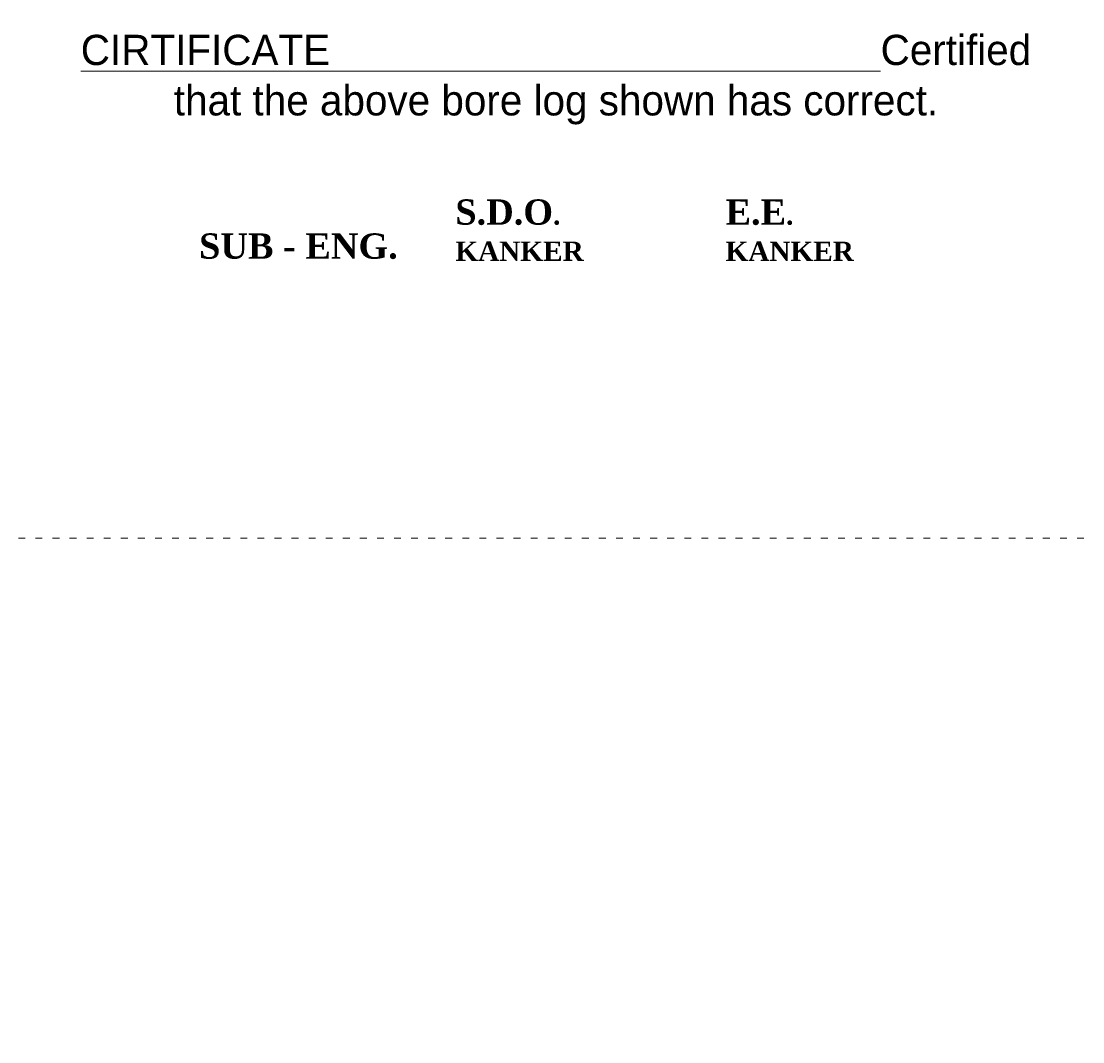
# Model space of a CAD drawing. Header units: millimetres. Extents: x -20950785 to 389010297, y -11535949 to 14056629.
# Tile 221 of 256: x 12020335 to 12132238, y -1076539 to -968944. Entities that reach past the tile are written whole.
import ezdxf

# ---------------------------------------------------------------- set-up
doc = ezdxf.new("R2010")
doc.units = ezdxf.units.MM
doc.header["$LTSCALE"] = 60
doc.header["$MEASUREMENT"] = 0
doc.linetypes.add('ACAD_ISO03W100', pattern=[30, 12, -18])
doc.layers.add('DIMENTION', color=7, linetype='Continuous', lineweight=9)
doc.layers.add('PDF_H.F.L.', color=7, linetype='ACAD_ISO03W100')
doc.styles.add('PDF Arial Bold', font='times.ttf')

msp = doc.modelspace()

# ---------------------------------------------------------------- linework, layer by layer
at = {"layer": 'PDF_H.F.L.', "color": 7, "lineweight": 15}
msp.add_lwpolyline([(11768298.17, -713257.45), (12271058.82, -713257.45), (12270959.4, -1023436.58), (11768298.17, -1023436.58)], close=True, dxfattribs=at)

# ---------------------------------------------------------------- texts
at = {"color": 7, "linetype": 'Continuous', "lineweight": 9, "ltscale": 2, "char_height": 900, "attachment_point": 1, "rotation": 90, "style": 'PDF Arial Bold'}
for insert in [(12044267.37, -1575885.51), (12027267.37, -1577885.51), (12061267.37, -1578885.51), (12061495.74, -1621654.51), (12044495.74, -1623654.51)]:
    msp.add_mtext_dynamic_manual_height_columns('\\pi1240.70522,t5740.70522;Moderately \\P\\pi690.45288,t5190.45288;Stronge Rock', width=8577.0125, gutter_width=1, heights=[0], dxfattribs=dict(at, insert=insert))
at = {"linetype": 'Continuous', "lineweight": 9, "char_height": 750, "width": 10242.62, "attachment_point": 1}
for insert in [(10185428.56, -1070421.78), (10158623.54, -1071439.58)]:
    msp.add_mtext('\\pi3313.63157;{\\fTimes New Roman|b0|i0|c0|p18;medium \\P\\pi1814.9834;compacted soil\\H1.00001x;\\P\\pi0;      }', dxfattribs=dict(at, insert=insert))
at = {"layer": 'DIMENTION', "color": 7, "lineweight": 5, "ltscale": 20, "insert": (12076706.92, -979837.29), "char_height": 3825.3456, "width": 104070.8946, "attachment_point": 8}
msp.add_mtext('{\\H0.8333x;\\LCIRTIFICATE \\l                                                Certified that the above bore log shown has correct.}', dxfattribs=at)
at = {"layer": 'DIMENTION', "color": 7, "lineweight": 5, "char_height": 2040.1843, "attachment_point": 1}
for s, insert, width in [('{\\fTimes New Roman|b1|i0|c0|p18;\\H1.308x;  S.D.O\\H0.7647x;.  \\PKANKER}', (12066098.2, -987724.09), 9422.3568), ('{\\fTimes New Roman|b1|i0|c0|p18;\\H1.308x;    E.E\\H0.7647x;.  \\PKANKER}', (12094579.48, -987729.88), 9422.3568), ('{\\fTimes New Roman|b1|i0|c0|p18;\\H1.308x;SUB - ENG.}', (12039086.81, -991310.62), 26570.9576)]:
    msp.add_mtext(s, dxfattribs=dict(at, insert=insert, width=width))

doc.saveas('drawing.dxf')
